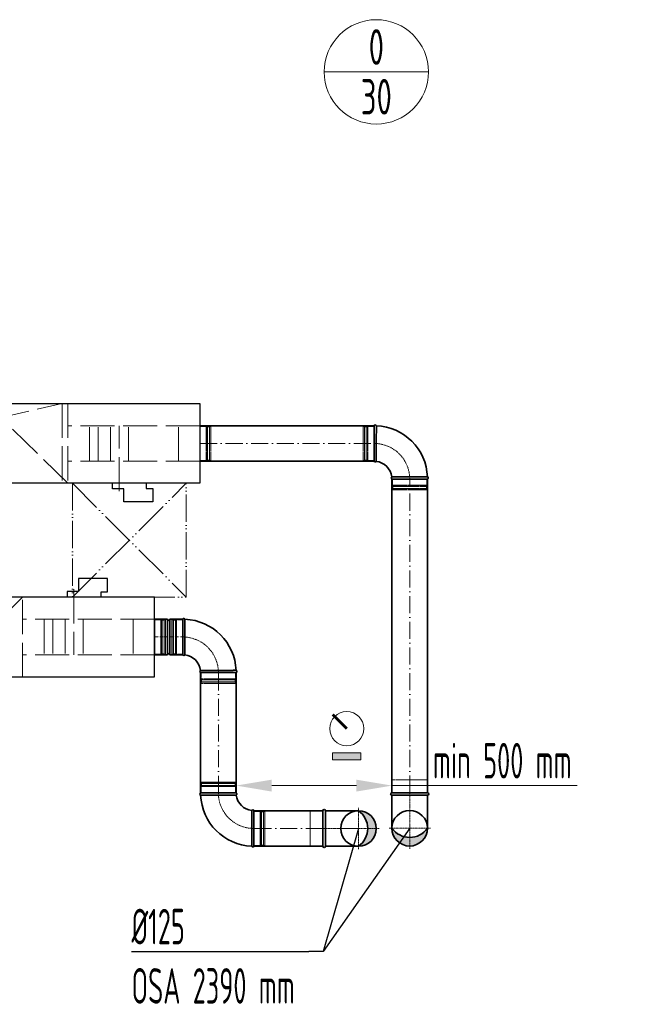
# Model space of a CAD drawing. Header units: millimetres. Extents: x -118717 to 8962, y 22910 to 145283.
# Tile 12 of 193: x -79296 to -77122, y 31138 to 34598. Entities that reach past the tile are written whole.
import ezdxf
from ezdxf.enums import TextEntityAlignment as Align

# ---------------------------------------------------------------- set-up
doc = ezdxf.new("R2010")
doc.units = ezdxf.units.MM
for name, pattern in [('ACAD_ISO02W100', [15, 12, -3]), ('ACAD_ISO05W100', [33, 24, -3, 0, -3, 0, -3]), ('ACAD_ISO10W100', [18, 12, -3, 0, -3]), ('phl_thick', [0])]:
    doc.linetypes.add(name, pattern=pattern)
for name, color, linetype, lineweight in [('UT_KOTY - DIMENZE', 7, 'Continuous', 5), ('VZT_01 SUP (PŘÍVOD) - OBRYS', 5, 'Continuous', 35), ('VZT_02 SUP (PŘÍVOD) - OSA', 5, 'ACAD_ISO10W100', 5), ('VZT_05 ETA (ODVOD) - OBRYS', 6, 'Continuous', 35), ('VZT_06 ETA (ODVOD) - OSA', 6, 'ACAD_ISO10W100', 5), ('VZT_21 ZAŘÍZENÍ - OBRYS', 1, 'Continuous', 30), ('VZT_22 ZAŘÍZENÍ - DETAIL', 8, 'Continuous', 5), ('VZT_52 POPIS - DISTRIBUCE', 7, 'Continuous', 5), ('VZT_60_KOTY - DIMENZE', 7, 'Continuous', 5), ('VZT_KOTY - DIMENZE', 7, 'Continuous', 5), ('VZT_POPIS - OBECNE', 7, 'Continuous', 5), ('VZT_POŽADAVKY NA STAVBU - PODHLEDY', 4, 'ACAD_ISO05W100', 5)]:
    doc.layers.add(name, color=color, linetype=linetype, lineweight=lineweight)
doc.layers.add('VZT_03 SUP (PŘÍVOD) - NETISK', color=8, linetype='ACAD_ISO02W100', lineweight=5, plot=False)
doc.layers.add('VZT_07 ETA (ODVOD) - NETISK', color=8, linetype='ACAD_ISO02W100', lineweight=5, plot=False)
doc.styles.add('EVORA_125', font='isocp.shx', dxfattribs={"width": 0.6, "height": 125})
doc.styles.add('ISOCP 2.5', font='isocp.shx', dxfattribs={"width": 0.6, "height": 2.5})
doc.styles.add('JS', font='isocp.shx', dxfattribs={"width": 0.6, "height": 125})

msp = doc.modelspace()

# ---------------------------------------------------------------- hatches: boundary and pattern name
at = {"layer": 'VZT_01 SUP (PŘÍVOD) - OBRYS'}
h = msp.add_hatch(color=256, dxfattribs=at)
h.dxf.hatch_style = 1
h.paths.add_polyline_path([(-78105.4, 31693.2, 0.242708), (-78073.1, 31755.7), (-78042.9, 31755.7, -0.414214)])
h.paths.add_polyline_path([(-78042.9, 31755.7), (-78073.1, 31755.7, 0.242708), (-78105.4, 31818.2, -0.414214)])
at = {"layer": 'VZT_05 ETA (ODVOD) - OBRYS'}
h = msp.add_hatch(color=256, dxfattribs=at)
h.dxf.hatch_style = 1
h.paths.add_polyline_path([(-77987.9, 31756.5, 0.242708), (-77925.4, 31724.3), (-77925.4, 31694, -0.414214)])
h.paths.add_polyline_path([(-77925.4, 31694), (-77925.4, 31724.3, 0.242708), (-77862.9, 31756.5, -0.414214)])
at = {"layer": 'VZT_POPIS - OBECNE'}
h = msp.add_hatch(color=256, dxfattribs=at)
h.dxf.hatch_style = 1
h.paths.add_polyline_path([(-78196.6, 31996.6), (-78096.6, 31996.6), (-78096.6, 32021.6), (-78196.6, 32021.6)])

# ---------------------------------------------------------------- linework, layer by layer
at = {"layer": 'UT_KOTY - DIMENZE'}
for p, q in [((-78410.2, 31906.4), (-78112.9, 31906.4)), ((-77987.9, 31906.4), (-77337.6, 31906.4))]:
    msp.add_line(p, q, dxfattribs=at)
for points in [[(-78410.2, 31927.2), (-78410.2, 31885.5), (-78535.2, 31906.4)], [(-78112.9, 31927.2), (-78112.9, 31885.5), (-77987.9, 31906.4)]]:
    msp.add_solid(points, dxfattribs=at)
at = {"layer": 'VZT_01 SUP (PŘÍVOD) - OBRYS'}
for p, q in [((-78821.7, 32366.2), (-78821.7, 32491.2)), ((-78821.7, 32491.2), (-78776.2, 32491.2)), ((-78776.2, 32366.2), (-78776.2, 32491.2)), ((-78768.2, 32366.2), (-78768.2, 32491.2)), ((-78768.2, 32491.2), (-78722.7, 32491.2)), ((-78722.7, 32366.2), (-78722.7, 32491.2)), ((-78722.7, 32366.2), (-78722.7, 32491.2)), ((-78821.7, 32366.2), (-78776.2, 32366.2)), ((-78768.2, 32366.2), (-78722.7, 32366.2)), ((-78535.2, 32303.7), (-78660.2, 32303.7)), ((-78660.2, 31880.7), (-78535.2, 31880.7)), ((-78472.7, 31818.2), (-78472.7, 31693.2))]:
    msp.add_line(p, q, dxfattribs=at)
for points in [[(-78660.2, 32303.7), (-78660.2, 31880.7)], [(-78535.2, 32303.7), (-78535.2, 31880.7)], [(-78472.7, 31818.2), (-78230.4, 31818.2)], [(-78230.4, 31693.2), (-78230.4, 31818.2)], [(-78221.4, 31693.2), (-78221.4, 31818.2)], [(-78221.4, 31818.2), (-78105.4, 31818.2)], [(-78472.7, 31693.2), (-78230.4, 31693.2)], [(-78221.4, 31693.2), (-78105.4, 31693.2)]]:
    msp.add_lwpolyline(points, dxfattribs=at)
msp.add_circle((-78105.4, 31755.7), 62.5, dxfattribs=at)
for centre, radius, start, end in [((-78718.9, 32489.6), 4.17, 21.1072, 156.5322), ((-78772.2, 32491.2), 4, 180, 0), ((-78722.7, 32303.7), 187.5, 2.3607, 87.6393), ((-78772.2, 32366.2), 4, 0, 180), ((-78718.9, 32367.9), 4.17, 203.4678, 329.7019), ((-78722.7, 32303.7), 62.5, 6.8302, 83.1698), ((-78658.5, 32307.6), 4.17, 120.2981, 246.5322), ((-78536.8, 32307.6), 4.17, 293.4678, 68.8928), ((-78658.5, 31876.8), 4.17, 113.4678, 248.8928), ((-78472.7, 31880.7), 187.5, 182.3607, 267.6393), ((-78536.8, 31876.8), 4.17, 300.2981, 66.5322), ((-78472.7, 31880.7), 62.5, 186.8302, 263.1698), ((-78476.5, 31816.5), 4.17, 23.4678, 149.7019), ((-78225.9, 31818.2), 4.5, 0, 180), ((-78149.8, 31755.7), 76.7, 305.4307, 54.5693), ((-78476.5, 31694.8), 4.17, 201.1072, 336.5322), ((-78225.9, 31693.2), 4.5, 180, 0)]:
    msp.add_arc(centre, radius, start, end, dxfattribs=at)
for points, knots in [([(-78715.2, 32365.8), (-78715.2, 32365.8), (-78715.2, 32367.4), (-78715.2, 32373.5), (-78715.2, 32378), (-78715.1, 32389.4), (-78715.1, 32396.2), (-78715.1, 32411.2), (-78715, 32419.3), (-78715, 32435.6), (-78715, 32443.7), (-78715, 32458.9), (-78715, 32465.9), (-78715, 32477.7), (-78715, 32482.4), (-78715, 32489), (-78715, 32490.8), (-78715, 32491.1), (-78715, 32491.1), (-78715, 32491.1)], [0, 0, 0, 0, 24.235852, 24.235852, 48.531845, 48.531845, 73.024415, 73.024415, 97.570898, 97.570898, 122.078339, 122.078339, 146.53579, 146.53579, 170.957495, 170.957495, 195.359468, 195.359468, 197.168246, 197.168246, 197.168246, 197.168246]), ([(-78660.6, 32311.2), (-78660.6, 32311.2), (-78660.6, 32311.2), (-78660.3, 32311.2), (-78659.9, 32311.2), (-78658.9, 32311.2), (-78658.1, 32311.2), (-78654.9, 32311.2), (-78651.8, 32311.2), (-78642.9, 32311.3), (-78636.7, 32311.3), (-78622.6, 32311.3), (-78614.8, 32311.4), (-78598.6, 32311.4), (-78590.3, 32311.4), (-78574.5, 32311.4), (-78567, 32311.4), (-78553.8, 32311.4), (-78548.2, 32311.5), (-78541.3, 32311.5), (-78539.1, 32311.5), (-78536.1, 32311.5), (-78535.3, 32311.5), (-78535.3, 32311.5)], [197.067977, 197.067977, 197.067977, 197.067977, 201.792196, 201.792196, 209.190204, 209.190204, 218.040239, 218.040239, 237.760854, 237.760854, 262.206108, 262.206108, 286.831239, 286.831239, 311.323072, 311.323072, 335.946087, 335.946087, 360.704397, 360.704397, 377.088273, 377.088273, 394.105327, 394.105327, 394.105327, 394.105327]), ([(-78534.7, 31873.2), (-78534.7, 31873.2), (-78534.8, 31873.2), (-78535.1, 31873.2), (-78535.4, 31873.2), (-78536.5, 31873.2), (-78537.3, 31873.2), (-78540.4, 31873.2), (-78543.6, 31873.2), (-78552.5, 31873.1), (-78558.7, 31873.1), (-78572.8, 31873.1), (-78580.6, 31873.1), (-78596.8, 31873), (-78605, 31873), (-78620.9, 31873), (-78628.4, 31873), (-78641.6, 31873), (-78647.1, 31873), (-78654.1, 31873), (-78656.3, 31873), (-78659.2, 31873), (-78660, 31873), (-78660, 31873)], [197.067977, 197.067977, 197.067977, 197.067977, 201.792196, 201.792196, 209.190204, 209.190204, 218.040239, 218.040239, 237.760854, 237.760854, 262.206108, 262.206108, 286.831239, 286.831239, 311.323072, 311.323072, 335.946087, 335.946087, 360.704397, 360.704397, 377.088273, 377.088273, 394.105327, 394.105327, 394.105327, 394.105327]), ([(-78480.1, 31818.6), (-78480.1, 31818.6), (-78480.1, 31817), (-78480.2, 31810.9), (-78480.2, 31806.4), (-78480.2, 31795), (-78480.3, 31788.2), (-78480.3, 31773.2), (-78480.3, 31765.1), (-78480.4, 31748.8), (-78480.4, 31740.7), (-78480.4, 31725.5), (-78480.4, 31718.5), (-78480.4, 31706.8), (-78480.4, 31702), (-78480.4, 31695.4), (-78480.4, 31693.6), (-78480.4, 31693.3), (-78480.4, 31693.3), (-78480.4, 31693.3)], [0, 0, 0, 0, 24.235852, 24.235852, 48.531845, 48.531845, 73.024415, 73.024415, 97.570898, 97.570898, 122.078339, 122.078339, 146.53579, 146.53579, 170.957495, 170.957495, 195.359468, 195.359468, 197.168246, 197.168246, 197.168246, 197.168246])]:
    msp.add_open_spline(points, degree=3, knots=knots, dxfattribs=at)
at = {"layer": 'VZT_02 SUP (PŘÍVOD) - OSA', "ltscale": 0.3}
for p, q in [((-78105.4, 31755.7), (-78105.4, 31828.2)), ((-78177.9, 31755.7), (-78105.4, 31755.7)), ((-78032.9, 31755.7), (-78105.4, 31755.7)), ((-78105.4, 31683.2), (-78105.4, 31755.7))]:
    msp.add_line(p, q, dxfattribs=at)
at = {"layer": 'VZT_02 SUP (PŘÍVOD) - OSA'}
msp.add_lwpolyline([(-78821.7, 32428.7), (-78722.7, 32428.7)], dxfattribs=at)
at = {"layer": 'VZT_02 SUP (PŘÍVOD) - OSA', "ltscale": 0.3}
for points in [[(-78722.7, 32428.7), (-78722.7, 32428.7, -0.414214), (-78597.7, 32303.7), (-78597.7, 32303.7)], [(-78472.7, 31755.7), (-78472.7, 31755.7, -0.414214), (-78597.7, 31880.7), (-78597.7, 31880.7)]]:
    msp.add_lwpolyline(points, format="xyb", dxfattribs=at)
at = {"layer": 'VZT_02 SUP (PŘÍVOD) - OSA', "ltscale": 5}
for points in [[(-78597.7, 31880.7), (-78597.7, 32303.7)], [(-78230.4, 31755.7), (-78472.7, 31755.7)]]:
    msp.add_lwpolyline(points, dxfattribs=at)
at = {"layer": 'VZT_02 SUP (PŘÍVOD) - OSA', "ltscale": 0.3}
for points in [[(-78105.4, 31755.7), (-78105.4, 31828.2)], [(-78105.4, 31755.7), (-78230.4, 31755.7)], [(-78032.9, 31755.7), (-78105.4, 31755.7)], [(-78105.4, 31683.2), (-78105.4, 31755.7)]]:
    msp.add_lwpolyline(points, dxfattribs=at)
at = {"layer": 'VZT_03 SUP (PŘÍVOD) - NETISK', "ltscale": 0.4}
for p, q in [((-78760.7, 32368.7), (-78760.7, 32488.7)), ((-78756.7, 32488.7), (-78760.7, 32488.7)), ((-78756.7, 32368.7), (-78756.7, 32488.7)), ((-78756.2, 32487.7), (-78756.7, 32487.7)), ((-78756.2, 32367.7), (-78756.2, 32489.7)), ((-78755.7, 32489.7), (-78756.2, 32489.7)), ((-78755.7, 32367.7), (-78755.7, 32489.7)), ((-78748.7, 32487.7), (-78755.7, 32487.7)), ((-78748.7, 32367.7), (-78748.7, 32489.7)), ((-78748.2, 32489.7), (-78748.7, 32489.7)), ((-78748.2, 32367.7), (-78748.2, 32489.7)), ((-78744.7, 32487.7), (-78748.2, 32487.7)), ((-78744.7, 32368.7), (-78744.7, 32488.7)), ((-78722.7, 32488.7), (-78744.7, 32488.7)), ((-78756.7, 32368.7), (-78760.7, 32368.7)), ((-78756.2, 32369.7), (-78756.7, 32369.7)), ((-78755.7, 32367.7), (-78756.2, 32367.7)), ((-78748.7, 32369.7), (-78755.7, 32369.7)), ((-78748.2, 32367.7), (-78748.7, 32367.7)), ((-78744.7, 32369.7), (-78748.2, 32369.7)), ((-78722.7, 32368.7), (-78744.7, 32368.7)), ((-78657.7, 32303.7), (-78657.7, 32281.7)), ((-78537.7, 32303.7), (-78537.7, 32281.7)), ((-78536.7, 32278.2), (-78658.7, 32278.2)), ((-78658.7, 32278.2), (-78658.7, 32277.7)), ((-78536.7, 32277.7), (-78658.7, 32277.7)), ((-78536.7, 32270.7), (-78658.7, 32270.7)), ((-78658.7, 32270.7), (-78658.7, 32270.2)), ((-78536.7, 32270.2), (-78658.7, 32270.2)), ((-78537.7, 32281.7), (-78657.7, 32281.7)), ((-78537.7, 32269.7), (-78657.7, 32269.7)), ((-78657.7, 32269.7), (-78657.7, 32265.7)), ((-78537.7, 32265.7), (-78657.7, 32265.7)), ((-78656.7, 32281.7), (-78656.7, 32278.2)), ((-78656.7, 32277.7), (-78656.7, 32270.7)), ((-78656.7, 32270.2), (-78656.7, 32269.7)), ((-78538.7, 32281.7), (-78538.7, 32278.2)), ((-78538.7, 32277.7), (-78538.7, 32270.7)), ((-78538.7, 32270.2), (-78538.7, 32269.7)), ((-78537.7, 32269.7), (-78537.7, 32265.7)), ((-78536.7, 32278.2), (-78536.7, 32277.7)), ((-78536.7, 32270.7), (-78536.7, 32270.2)), ((-78658.7, 31914.2), (-78536.7, 31914.2)), ((-78658.7, 31913.7), (-78658.7, 31914.2)), ((-78658.7, 31913.7), (-78536.7, 31913.7)), ((-78658.7, 31906.7), (-78536.7, 31906.7)), ((-78658.7, 31906.2), (-78658.7, 31906.7)), ((-78658.7, 31906.2), (-78536.7, 31906.2)), ((-78657.7, 31918.7), (-78537.7, 31918.7)), ((-78657.7, 31914.7), (-78657.7, 31918.7)), ((-78657.7, 31914.7), (-78537.7, 31914.7)), ((-78656.7, 31914.2), (-78656.7, 31914.7)), ((-78656.7, 31906.7), (-78656.7, 31913.7)), ((-78656.7, 31902.7), (-78656.7, 31906.2)), ((-78538.7, 31914.2), (-78538.7, 31914.7)), ((-78538.7, 31906.7), (-78538.7, 31913.7)), ((-78538.7, 31902.7), (-78538.7, 31906.2)), ((-78537.7, 31914.7), (-78537.7, 31918.7)), ((-78536.7, 31913.7), (-78536.7, 31914.2)), ((-78536.7, 31906.2), (-78536.7, 31906.7)), ((-78657.7, 31902.7), (-78537.7, 31902.7)), ((-78657.7, 31880.7), (-78657.7, 31902.7)), ((-78537.7, 31880.7), (-78537.7, 31902.7)), ((-78472.7, 31815.7), (-78450.7, 31815.7)), ((-78450.7, 31815.7), (-78450.7, 31695.7)), ((-78450.7, 31814.7), (-78447.2, 31814.7)), ((-78447.2, 31816.7), (-78447.2, 31694.7)), ((-78447.2, 31816.7), (-78446.7, 31816.7)), ((-78446.7, 31816.7), (-78446.7, 31694.7)), ((-78446.7, 31814.7), (-78439.7, 31814.7)), ((-78439.7, 31816.7), (-78439.7, 31694.7)), ((-78439.7, 31816.7), (-78439.2, 31816.7)), ((-78439.2, 31816.7), (-78439.2, 31694.7)), ((-78439.2, 31814.7), (-78438.7, 31814.7)), ((-78438.7, 31815.7), (-78438.7, 31695.7)), ((-78438.7, 31815.7), (-78434.7, 31815.7)), ((-78434.7, 31815.7), (-78434.7, 31695.7)), ((-78472.7, 31695.7), (-78450.7, 31695.7)), ((-78450.7, 31696.7), (-78447.2, 31696.7)), ((-78447.2, 31694.7), (-78446.7, 31694.7)), ((-78446.7, 31696.7), (-78439.7, 31696.7)), ((-78439.7, 31694.7), (-78439.2, 31694.7)), ((-78439.2, 31696.7), (-78438.7, 31696.7)), ((-78438.7, 31695.7), (-78434.7, 31695.7))]:
    msp.add_line(p, q, dxfattribs=at)
msp.add_lwpolyline([(-78230.4, 31693.2), (-78275.4, 31693.2), (-78275.4, 31818.2), (-78230.4, 31818.2)], dxfattribs=at)
at = {"layer": 'VZT_05 ETA (ODVOD) - OBRYS'}
for p, q in [((-78050.4, 33171.3), (-78050.4, 33046.3)), ((-77987.9, 32983.8), (-77862.9, 32983.8))]:
    msp.add_line(p, q, dxfattribs=at)
for points in [[(-78050.4, 33171.3), (-78662.4, 33171.3)], [(-78050.4, 33046.3), (-78662.4, 33046.3)], [(-77987.9, 32983.8), (-77987.9, 31881.5)], [(-77862.9, 32983.8), (-77862.9, 31881.5)], [(-77987.9, 31881.5), (-77862.9, 31881.5)], [(-77987.9, 31872.5), (-77862.9, 31872.5)], [(-77987.9, 31872.5), (-77987.9, 31756.5)], [(-77862.9, 31872.5), (-77862.9, 31756.5)]]:
    msp.add_lwpolyline(points, dxfattribs=at)
msp.add_circle((-77925.4, 31756.5), 62.5, dxfattribs=at)
for centre, radius, start, end in [((-78046.5, 33169.6), 4.17, 21.1072, 156.5322), ((-78050.4, 32983.8), 187.5, 2.3607, 87.6393), ((-78046.5, 33047.9), 4.17, 203.4678, 329.7019), ((-78050.4, 32983.8), 62.5, 6.8302, 83.1698), ((-77986.2, 32987.6), 4.17, 120.2981, 246.5322), ((-77864.5, 32987.6), 4.17, 293.4678, 68.8928), ((-77987.9, 31877), 4.5, 90, 270), ((-77862.9, 31877), 4.5, 270, 90), ((-77925.4, 31801), 76.7, 215.4307, 324.5693)]:
    msp.add_arc(centre, radius, start, end, dxfattribs=at)
for points, knots in [([(-78042.9, 33045.8), (-78042.9, 33045.8), (-78042.9, 33045.9), (-78042.9, 33046.2), (-78042.9, 33046.5), (-78042.9, 33047.6), (-78042.9, 33048.4), (-78042.9, 33051.5), (-78042.9, 33054.7), (-78042.8, 33063.6), (-78042.8, 33069.8), (-78042.7, 33083.9), (-78042.7, 33091.7), (-78042.7, 33107.9), (-78042.7, 33116.1), (-78042.7, 33132), (-78042.7, 33139.5), (-78042.6, 33152.7), (-78042.6, 33158.2), (-78042.6, 33165.2), (-78042.6, 33167.4), (-78042.6, 33170.3), (-78042.6, 33171.1), (-78042.6, 33171.1)], [197.067977, 197.067977, 197.067977, 197.067977, 201.792196, 201.792196, 209.190204, 209.190204, 218.040239, 218.040239, 237.760854, 237.760854, 262.206108, 262.206108, 286.831239, 286.831239, 311.323072, 311.323072, 335.946087, 335.946087, 360.704397, 360.704397, 377.088273, 377.088273, 394.105327, 394.105327, 394.105327, 394.105327]), ([(-77988.3, 32991.2), (-77988.3, 32991.2), (-77986.7, 32991.2), (-77980.6, 32991.3), (-77976.1, 32991.3), (-77964.7, 32991.3), (-77957.9, 32991.4), (-77942.9, 32991.4), (-77934.8, 32991.4), (-77918.5, 32991.5), (-77910.4, 32991.5), (-77895.2, 32991.5), (-77888.2, 32991.5), (-77876.4, 32991.5), (-77871.7, 32991.5), (-77865.1, 32991.5), (-77863.3, 32991.5), (-77863, 32991.5), (-77863, 32991.5), (-77863, 32991.5)], [0, 0, 0, 0, 24.235852, 24.235852, 48.531845, 48.531845, 73.024415, 73.024415, 97.570898, 97.570898, 122.078339, 122.078339, 146.53579, 146.53579, 170.957495, 170.957495, 195.359468, 195.359468, 197.168246, 197.168246, 197.168246, 197.168246])]:
    msp.add_open_spline(points, degree=3, knots=knots, dxfattribs=at)
at = {"layer": 'VZT_06 ETA (ODVOD) - OSA', "ltscale": 5}
for points in [[(-78662.4, 33108.8), (-78050.4, 33108.8)], [(-77925.4, 31881.5), (-77925.4, 32983.8)]]:
    msp.add_lwpolyline(points, dxfattribs=at)
at = {"layer": 'VZT_06 ETA (ODVOD) - OSA', "ltscale": 0.3}
msp.add_lwpolyline([(-77925.4, 32983.8), (-77925.4, 32983.8, 0.414214), (-78050.4, 33108.8), (-78050.4, 33108.8)], format="xyb", dxfattribs=at)
for points in [[(-77925.4, 31756.5), (-77925.4, 31881.5)], [(-77997.9, 31756.5), (-77925.4, 31756.5)], [(-77925.4, 31684), (-77925.4, 31756.5)], [(-77925.4, 31756.5), (-77852.9, 31756.5)]]:
    msp.add_lwpolyline(points, dxfattribs=at)
at = {"layer": 'VZT_07 ETA (ODVOD) - NETISK', "ltscale": 0.4}
for p, q in [((-78662.4, 33168.8), (-78640.4, 33168.8)), ((-78640.4, 33168.8), (-78640.4, 33048.8)), ((-78640.4, 33167.8), (-78636.9, 33167.8)), ((-78636.9, 33169.8), (-78636.9, 33047.8)), ((-78636.9, 33169.8), (-78636.4, 33169.8)), ((-78636.4, 33169.8), (-78636.4, 33047.8)), ((-78636.4, 33167.8), (-78629.4, 33167.8)), ((-78629.4, 33169.8), (-78629.4, 33047.8)), ((-78629.4, 33169.8), (-78628.9, 33169.8)), ((-78628.9, 33169.8), (-78628.9, 33047.8)), ((-78628.9, 33167.8), (-78628.4, 33167.8)), ((-78628.4, 33168.8), (-78628.4, 33048.8)), ((-78628.4, 33168.8), (-78624.4, 33168.8)), ((-78624.4, 33168.8), (-78624.4, 33048.8)), ((-78088.4, 33168.8), (-78088.4, 33048.8)), ((-78084.4, 33168.8), (-78088.4, 33168.8)), ((-78084.4, 33168.8), (-78084.4, 33048.8)), ((-78083.9, 33167.8), (-78084.4, 33167.8)), ((-78083.9, 33169.8), (-78083.9, 33047.8)), ((-78083.4, 33169.8), (-78083.9, 33169.8)), ((-78083.4, 33169.8), (-78083.4, 33047.8)), ((-78076.4, 33167.8), (-78083.4, 33167.8)), ((-78076.4, 33169.8), (-78076.4, 33047.8)), ((-78075.9, 33169.8), (-78076.4, 33169.8)), ((-78075.9, 33169.8), (-78075.9, 33047.8)), ((-78072.4, 33167.8), (-78075.9, 33167.8)), ((-78072.4, 33168.8), (-78072.4, 33048.8)), ((-78050.4, 33168.8), (-78072.4, 33168.8)), ((-78662.4, 33048.8), (-78640.4, 33048.8)), ((-78640.4, 33049.8), (-78636.9, 33049.8)), ((-78636.9, 33047.8), (-78636.4, 33047.8)), ((-78636.4, 33049.8), (-78629.4, 33049.8)), ((-78629.4, 33047.8), (-78628.9, 33047.8)), ((-78628.9, 33049.8), (-78628.4, 33049.8)), ((-78628.4, 33048.8), (-78624.4, 33048.8)), ((-78084.4, 33048.8), (-78088.4, 33048.8)), ((-78083.9, 33049.8), (-78084.4, 33049.8)), ((-78083.4, 33047.8), (-78083.9, 33047.8)), ((-78076.4, 33049.8), (-78083.4, 33049.8)), ((-78075.9, 33047.8), (-78076.4, 33047.8)), ((-78072.4, 33049.8), (-78075.9, 33049.8)), ((-78050.4, 33048.8), (-78072.4, 33048.8)), ((-77985.4, 32983.8), (-77985.4, 32961.8)), ((-77865.4, 32983.8), (-77865.4, 32961.8)), ((-77986.4, 32958.3), (-77864.4, 32958.3)), ((-77986.4, 32958.3), (-77986.4, 32957.8)), ((-77986.4, 32957.8), (-77864.4, 32957.8)), ((-77986.4, 32950.8), (-77864.4, 32950.8)), ((-77986.4, 32950.8), (-77986.4, 32950.3)), ((-77986.4, 32950.3), (-77864.4, 32950.3)), ((-77985.4, 32961.8), (-77865.4, 32961.8)), ((-77985.4, 32949.8), (-77865.4, 32949.8)), ((-77985.4, 32949.8), (-77985.4, 32945.8)), ((-77985.4, 32945.8), (-77865.4, 32945.8)), ((-77984.4, 32961.8), (-77984.4, 32958.3)), ((-77984.4, 32957.8), (-77984.4, 32950.8)), ((-77984.4, 32950.3), (-77984.4, 32949.8)), ((-77866.4, 32961.8), (-77866.4, 32958.3)), ((-77866.4, 32957.8), (-77866.4, 32950.8)), ((-77866.4, 32950.3), (-77866.4, 32949.8)), ((-77865.4, 32949.8), (-77865.4, 32945.8)), ((-77864.4, 32958.3), (-77864.4, 32957.8)), ((-77864.4, 32950.8), (-77864.4, 32950.3)), ((-78821.7, 32488.7), (-78799.7, 32488.7)), ((-78799.7, 32368.7), (-78799.7, 32488.7)), ((-78799.7, 32487.7), (-78796.2, 32487.7)), ((-78796.2, 32367.7), (-78796.2, 32489.7)), ((-78796.2, 32489.7), (-78795.7, 32489.7)), ((-78795.7, 32367.7), (-78795.7, 32489.7)), ((-78795.7, 32487.7), (-78788.7, 32487.7)), ((-78788.7, 32367.7), (-78788.7, 32489.7)), ((-78788.7, 32489.7), (-78788.2, 32489.7)), ((-78788.2, 32367.7), (-78788.2, 32489.7)), ((-78788.2, 32487.7), (-78787.7, 32487.7)), ((-78787.7, 32368.7), (-78787.7, 32488.7)), ((-78787.7, 32488.7), (-78783.7, 32488.7)), ((-78783.7, 32368.7), (-78783.7, 32488.7)), ((-78821.7, 32368.7), (-78799.7, 32368.7)), ((-78799.7, 32369.7), (-78796.2, 32369.7)), ((-78796.2, 32367.7), (-78795.7, 32367.7)), ((-78795.7, 32369.7), (-78788.7, 32369.7)), ((-78788.7, 32367.7), (-78788.2, 32367.7)), ((-78788.2, 32369.7), (-78787.7, 32369.7)), ((-78787.7, 32368.7), (-78783.7, 32368.7))]:
    msp.add_line(p, q, dxfattribs=at)
msp.add_lwpolyline([(-77987.9, 31881.5), (-77987.9, 31926.5), (-77862.9, 31926.5), (-77862.9, 31881.5)], dxfattribs=at)
at = {"layer": 'VZT_21 ZAŘÍZENÍ - OBRYS'}
for points in [[(-80162.4, 33248.8), (-78662.4, 33248.8), (-78662.4, 32968.8), (-80162.4, 32968.8)], [(-80321.7, 32288.7), (-78821.7, 32288.7), (-78821.7, 32568.7), (-80321.7, 32568.7)]]:
    msp.add_lwpolyline(points, close=True, dxfattribs=at)
for points in [[(-78850.8, 32968.8), (-78850.8, 32950.2), (-78828.3, 32950.2), (-78828.3, 32903.6), (-78929.9, 32903.6), (-78929.9, 32949), (-78969.9, 32949), (-78969.9, 32968.8)], [(-79010, 32568.7), (-79010, 32587.3), (-78987.5, 32587.3), (-78987.5, 32633.9), (-79089.2, 32633.9), (-79089.2, 32588.6), (-79129.1, 32588.6), (-79129.1, 32568.7)]]:
    msp.add_lwpolyline(points, dxfattribs=at)
at = {"layer": 'VZT_22 ZAŘÍZENÍ - DETAIL', "linetype": 'ACAD_ISO02W100', "lineweight": 5, "ltscale": 10}
for points in [[(-80162.4, 33248.8), (-79965, 33061.6), (-79146.7, 33248.8)], [(-79146.7, 33248.8), (-79146.7, 32968.8)], [(-79126.2, 33248.8), (-79126.2, 32968.8)], [(-79126.2, 32968.8), (-79320.9, 33158.9), (-80138.5, 32968.8)], [(-78662.4, 33171.3), (-79126.2, 33171.3)], [(-79050.7, 33046.3), (-79050.7, 33171.3)], [(-79019.9, 33046.3), (-79019.9, 33171.3)], [(-78976.9, 33046.3), (-78976.9, 33171.3)], [(-78946, 32941.2), (-78946, 33171.3)], [(-78913.6, 33046.3), (-78913.6, 33171.3)], [(-78737.9, 33046.3), (-78737.9, 33171.3)], [(-78662.4, 33046.3), (-79126.2, 33046.3)], [(-79285.5, 32568.7), (-79480.1, 32378.7), (-80297.7, 32568.7)], [(-79285.5, 32288.7), (-79285.5, 32568.7)], [(-79105.2, 32596.3), (-79105.2, 32366.2)], [(-78821.7, 32491.2), (-79285.5, 32491.2)], [(-79210, 32491.2), (-79210, 32366.2)], [(-79179.2, 32491.2), (-79179.2, 32366.2)], [(-79136.2, 32491.2), (-79136.2, 32366.2)], [(-79072.9, 32491.2), (-79072.9, 32366.2)], [(-78897.1, 32491.2), (-78897.1, 32366.2)], [(-78821.7, 32366.2), (-79285.5, 32366.2)]]:
    msp.add_lwpolyline(points, dxfattribs=at)
at = {"layer": 'VZT_52 POPIS - DISTRIBUCE'}
msp.add_line((-78226.1, 34414.8), (-77859.3, 34414.8), dxfattribs=at)
msp.add_circle((-78042.7, 34414.8), 183.4, dxfattribs=at)
at = {"layer": 'VZT_60_KOTY - DIMENZE', "linetype": 'ByBlock', "lineweight": -2}
msp.add_line((-78229.6, 31323.3), (-78279.6, 31323.3), dxfattribs=at)
for points in [[(-77925.4, 31756.5), (-78229.6, 31323.3)], [(-78105.4, 31755.7), (-78229.6, 31323.3)], [(-78902.6, 31323.3), (-78279.6, 31323.3)], [(-78229.6, 31323.3), (-78229.6, 31323.3)], [(-78229.6, 31323.3), (-78229.6, 31323.3)], [(-78229.6, 31323.3), (-78229.6, 31323.3)]]:
    msp.add_lwpolyline(points, dxfattribs=at)
at = {"layer": 'VZT_KOTY - DIMENZE', "const_width": 10}
msp.add_lwpolyline([(-78146.6, 32106.6), (-78196.1, 32156.1)], dxfattribs=at)
at = {"layer": 'VZT_POPIS - OBECNE'}
msp.add_lwpolyline([(-78096.6, 31996.6), (-78096.6, 32021.6), (-78196.6, 32021.6), (-78196.6, 31996.6)], close=True, dxfattribs=at)
msp.add_circle((-78146.6, 32106.6), 60, dxfattribs=at)
at = {"layer": 'VZT_POŽADAVKY NA STAVBU - PODHLEDY', "ltscale": 5}
for p, q in [((-79110.7, 32968.7), (-78710.7, 32568.7)), ((-79110.7, 32568.7), (-78710.7, 32968.7))]:
    msp.add_line(p, q, dxfattribs=at)
at = {"layer": 'VZT_POŽADAVKY NA STAVBU - PODHLEDY', "ltscale": 4}
for p, q in [((-78710.7, 32968.7), (-79110.7, 32968.7)), ((-79110.7, 32968.7), (-79110.7, 32568.7)), ((-78710.7, 32568.7), (-78710.7, 32968.7)), ((-79110.7, 32568.7), (-78710.7, 32568.7))]:
    msp.add_line(p, q, dxfattribs=at)

# ---------------------------------------------------------------- texts
at = {"layer": 'UT_KOTY - DIMENZE', "insert": (-77600.2, 31993.9), "char_height": 125, "attachment_point": 5, "style": 'ISOCP 2.5'}
msp.add_mtext('min 500 mm', dxfattribs=at)
at = {"layer": 'VZT_52 POPIS - DISTRIBUCE', "ltscale": 50, "style": 'JS', "width": 0.7}
for s, p in [('0', (-78042.7, 34502.3)), ('30', (-78042.7, 34327.3))]:
    msp.add_text(s, height=125, dxfattribs=at).set_placement(p, align=Align.MIDDLE_CENTER)
at = {"layer": 'VZT_60_KOTY - DIMENZE', "linetype": 'phl_thick', "insert": (-78902.6, 31473.3), "char_height": 125, "attachment_point": 1, "style": 'EVORA_125'}
msp.add_mtext('%%C125\\POSA 2390 mm', dxfattribs=at)

doc.saveas('drawing.dxf')
